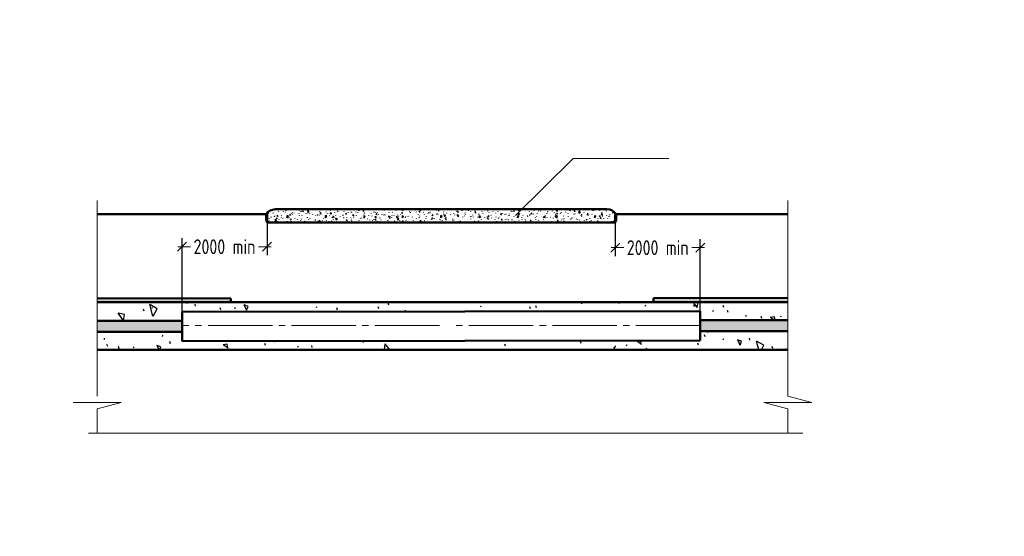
# Model space of a CAD drawing. Header units: millimetres. Extents: x 0 to 1260, y 0 to 297.
# Tile 100 of 104: x 622 to 854, y 175 to 297. Entities that reach past the tile are written whole.
import ezdxf

# ---------------------------------------------------------------- set-up
doc = ezdxf.new("R2010")
doc.units = ezdxf.units.MM
for name, pattern in [('K5LT_AXLED', [19.655006, 15.155006, -1.5, 1.5, -1.5]), ('K5LT_BASIC', [0]), ('K5LT_DASHED', [6, 4, -2]), ('K5LT_THIN', [0]), ('K5LT_THIN_INCLUDED_TO_HATCHING', [0])]:
    doc.linetypes.add(name, pattern=pattern)
doc.layers.add('Системный слой', color=7, linetype='Continuous')
doc.styles.add('KDIMTEXTSTYLE', font='GOST_AU.SHX', dxfattribs={"width": 0.96, "oblique": 15, "height": 5})
doc.dimstyles.new('KDIMSTYLE (1.00)', dxfattribs={"dimtxt": 5, "dimasz": 1, "dimexe": 2, "dimexo": 0, "dimgap": 1, "dimtad": 1, "dimtxsty": 'KDIMTEXTSTYLE', "dimsah": 1, "dimcen": 0, "dimdle": 1, "dimadec": 0, "dimazin": 0, "dimtfac": 0.667, "dimtmove": 0, "dimatfit": 3, "dimfxl": 1, "dimtvp": 1, "dimtolj": 1, "dimtzin": 0, "dimarcsym": 0})
pattern_1 = [(40, (7.66, 6.428), (-20.5692, 24.5134), [2, -30]), (130, (9.193, 7.713), (-24.5134, -20.5692), [2, -30]), (85, (7.66, 6.428), (-20.5688, 24.513), [2.828, -42.426]), (60, (9.193, 7.713), (-27.7128, 16), [2, -30]), (150, (10.192, 9.445), (-16, -27.7128), [2, -30]), (105, (9.193, 7.713), (-27.7123, 15.9997), [2.828, -42.426]), (80, (16.853, 14.141), (-26.0974, 4.6017), [1.5, -25]), (170, (17.114, 15.618), (-4.6017, -26.0974), [1.5, -25]), (125, (16.853, 14.141), (-26.09695, 4.6016), [2.121, -35.355]), (100, (-18.796, -15.771), (-15.75692, -2.77837), [1, -15]), (190, (-18.97, -14.787), (2.77837, -15.75692), [1, -15]), (145, (-18.796, -15.771), (-15.75733, -2.77844), [1.414, -21.213]), (70, (1.233, 14.088), (-15.03508, 5.47232), [1, -15]), (160, (1.575, 15.028), (-5.47232, -15.03508), [1, -15]), (115, (1.233, 14.088), (-15.03547, 5.47246), [1.414, -21.213]), (85, (0, 0), (-9.35186, 7.84492), [0.3, -10]), (65, (0, 0), (-2.418448, 6.64463), [0.3, -10]), (105, (0, 0), (-6.193075, 7.658056), [0.5, -12]), (110, (0, 0), (-7.94593, 1.36463), [0.5, -7])]
pattern_2 = [(45, (1.414, 1.414), (-4.525483, 4.525483), [0.4, -6]), (135, (1.697, 1.697), (-4.525483, -4.525483), [0.4, -6]), (90, (1.414, 1.414), (-4.525482, 4.525482), [0.565684, -8.48528]), (65, (1.697, 1.697), (-5.80037, 2.704757), [0.4, -6]), (155, (1.866, 2.0596), (-2.704757, -5.80037), [0.4, -6]), (110, (1.697, 1.697), (-5.800368, 2.704756), [0.565684, -8.48528]), (85, (3.1113, 3.1113), (-5.279832, 0.461925), [0.3, -5]), (175, (3.1374, 3.41), (-0.461925, -5.279832), [0.3, -5]), (130, (3.1113, 3.1113), (-5.279832, 0.461925), [0.424264, -7.07106]), (105, (5.7983, 5.7983), (-3.090963, -0.828221), [0.2, -3]), (195, (5.7465, 5.9915), (0.828221, -3.090963), [0.2, -3]), (150, (5.7983, 5.7983), (-3.090963, -0.828221), [0.282842, -4.24264]), (75, (2e-16, 2.8284), (-3.090963, 0.828221), [0.2, -3]), (165, (0.0518, 3.0216), (-0.828221, -3.090963), [0.2, -3]), (120, (2e-16, 2.8284), (-3.090963, 0.828221), [0.282842, -4.24264]), (90, (0, 0), (-2, 1.4), [0.06, -2]), (70, (0, 0), (-0.5976725, 1.2817128), [0.06, -2]), (110, (0, 0), (-1.3673904, 1.4178306), [0.1, -2.4]), (115, (0, 0), (-1.6069255, 0.1333807), [0.1, -1.4])]

# ---------------------------------------------------------------- blocks, each defined once
blk = doc.blocks.new('KDIMARROW_03')
at = {"layer": 'Системный слой', "color": 0, "linetype": 'K5LT_THIN', "lineweight": 18}
for p, q in [((-1.06, -1.06), (1.06, 1.06)), ((0, 0), (-1, 0)), ((0, 0), (2, 0))]:
    blk.add_line(p, q, dxfattribs=at)

msp = doc.modelspace()

# ---------------------------------------------------------------- hatches: boundary and pattern name
at = {"layer": 'Системный слой'}
h = msp.add_hatch(dxfattribs=at)
h.set_pattern_fill('Песок', angle=45, style=0, pattern_type=0)
h.set_pattern_definition(pattern_2)
h.paths.add_polyline_path([(726.60773, 249.20844), (727.9338, 252.3649), (682.02527, 252.3649), (680.02527, 251.20844), (680.02527, 249.20844)])
h = msp.add_hatch(dxfattribs=at)
h.set_pattern_fill('Песок', angle=45, style=0, pattern_type=0)
h.set_pattern_definition(pattern_2)
h.paths.add_polyline_path([(762.02527, 249.20844), (762.02527, 251.20844), (760.02527, 252.3649), (726.60773, 252.3649), (726.60773, 249.20844)])
at = {"layer": 'Системный слой', "true_color": 0xff6820}
for points in [[(671.50276, 231.33094), (640.01776, 231.35625), (640.01776, 230.43848), (671.50276, 230.43848)], [(802.65786, 230.43848), (802.65786, 231.43805), (771.01289, 231.41222), (771.01289, 230.51976)]]:
    msp.add_hatch(color=30, dxfattribs=at).paths.add_polyline_path(points)
at = {"layer": 'Системный слой'}
h = msp.add_hatch(dxfattribs=at)
h.set_pattern_fill('Песок', angle=40, style=0, pattern_type=0)
h.set_pattern_definition(pattern_1)
h.paths.add_polyline_path([(640.01776, 219.24302), (714.1005, 219.24302), (714.1005, 221.32715), (660.02527, 221.24042), (660.02527, 223.42383), (640.01776, 223.42383)])
h.paths.add_polyline_path([(671.50276, 230.43848), (640.01776, 230.43848), (640.01776, 226.05497), (660.02527, 226.05497), (660.02527, 228.13763), (714.1005, 228.22437), (714.1005, 230.43848)])
h = msp.add_hatch(dxfattribs=at)
h.set_pattern_fill('Песок', angle=40, style=0, pattern_type=0)
h.set_pattern_definition(pattern_1)
h.paths.add_polyline_path([(739.89978, 219.24302), (802.65786, 219.24302), (802.65786, 223.60086), (782.02527, 223.60086), (782.02527, 221.4361), (726.60773, 221.34721), (726.60773, 219.24302)])
h.paths.add_polyline_path([(802.65786, 230.43848), (726.60773, 230.43848), (726.60773, 228.24443), (782.02527, 228.33332), (782.02527, 226.232), (802.65786, 226.232)])
h = msp.add_hatch(color=7, dxfattribs=at)
h.paths.add_polyline_path([(660.02527, 226.05497), (640.01776, 226.05497), (640.01776, 223.42383), (660.02527, 223.42383)])
h.paths.add_polyline_path([(782.02527, 223.60086), (802.65786, 223.60086), (802.65786, 226.232), (782.02527, 226.232)])

# ---------------------------------------------------------------- linework, layer by layer
at = {"layer": 'Системный слой', "color": 7, "linetype": 'K5LT_THIN', "lineweight": 18}
for p, q in [((752.13025, 264.29457), (738.5302, 250.88416)), ((752.13025, 264.29457), (774.60638, 264.29457)), ((637.98353, 199.57669), (726.60773, 199.57669)), ((726.60773, 199.57669), (806.21746, 199.57669))]:
    msp.add_line(p, q, dxfattribs=at)
at = {"layer": 'Системный слой', "color": 7, "linetype": 'K5LT_THIN_INCLUDED_TO_HATCHING', "lineweight": 18}
for p, q in [((640.01776, 208.29092), (640.01776, 254.42138)), ((802.65786, 208.29092), (802.65786, 254.42138)), ((645.65523, 206.79721), (634.38029, 206.79721)), ((640.01776, 205.30351), (645.65523, 206.79721)), ((802.65786, 205.30351), (797.02039, 206.79721)), ((797.02039, 206.79721), (806.65939, 206.79721)), ((808.29533, 206.79721), (798.65633, 206.79721)), ((802.65786, 208.29092), (808.29533, 206.79721)), ((640.01776, 199.57669), (640.01776, 205.30351)), ((802.65786, 199.57669), (802.65786, 205.30351))]:
    msp.add_line(p, q, dxfattribs=at)
at = {"layer": 'Системный слой', "color": 7, "linetype": 'K5LT_BASIC', "lineweight": 50}
for p, q in [((680.02527, 251.20844), (640.01776, 251.20844)), ((680.02527, 251.20844), (680.02527, 249.20844)), ((682.02527, 252.3649), (714.1005, 252.3649)), ((714.1005, 252.3649), (727.1005, 252.3649)), ((726.60773, 252.3649), (760.02527, 252.3649)), ((762.02527, 249.20844), (762.02527, 251.20844)), ((802.65786, 251.20844), (762.02527, 251.20844)), ((680.02527, 249.20844), (714.1005, 249.20844)), ((714.1005, 249.20844), (727.37485, 249.20844)), ((726.60773, 249.20844), (762.02527, 249.20844)), ((640.01776, 231.35625), (671.50276, 231.33094)), ((714.1005, 230.43848), (640.01776, 230.43848)), ((671.50276, 231.33094), (671.50276, 230.43848)), ((714.1005, 230.43848), (729.47872, 230.43848)), ((802.65786, 230.43848), (726.60773, 230.43848)), ((771.01289, 231.41222), (802.65786, 231.43805)), ((771.01289, 231.41222), (771.01289, 230.51976)), ((726.60773, 228.24443), (660.02527, 228.13763)), ((660.02527, 221.24042), (660.02527, 228.13763)), ((782.02527, 228.33332), (726.60773, 228.24443)), ((782.02527, 221.4361), (782.02527, 228.33332)), ((640.01776, 226.05497), (660.02527, 226.05497)), ((802.65786, 226.232), (782.02527, 226.232)), ((660.02527, 223.42383), (640.01776, 223.42383)), ((782.02527, 223.60086), (802.65786, 223.60086)), ((660.02527, 221.24042), (726.60773, 221.34721)), ((726.60773, 221.34721), (782.02527, 221.4361)), ((726.60773, 219.24302), (640.01776, 219.24302)), ((802.65786, 219.24302), (726.60773, 219.24302))]:
    msp.add_line(p, q, dxfattribs=at)
at = {"layer": 'Системный слой', "color": 7, "linetype": 'K5LT_DASHED', "lineweight": 18}
msp.add_line((680.02527, 251.20844), (680.02527, 249.20844), dxfattribs=at)
at = {"layer": 'Системный слой', "color": 7, "linetype": 'K5LT_AXLED', "lineweight": 18}
for p, q in [((720.6005, 224.91475), (660.02527, 224.91475)), ((782.02527, 224.91475), (723.23687, 224.91475))]:
    msp.add_line(p, q, dxfattribs=at)
at = {"layer": 'Системный слой', "color": 7, "linetype": 'K5LT_BASIC', "lineweight": 50}
for points in [[(682.02527, 252.3649), (681.01718, 252.23468), (680.35051, 251.89519), (680.02527, 251.34641), (679.71546, 250.82366), (679.71546, 250.111), (680.02527, 249.20844)], [(760.02527, 252.3649), (761.02836, 252.25097), (761.69503, 251.92659), (762.02527, 251.39178), (762.34946, 250.86678), (762.34946, 250.139), (762.02527, 249.20844)]]:
    msp.add_open_spline(points, degree=3, knots=[0, 0, 0, 0, 1, 1, 1, 2, 2, 2, 2], dxfattribs=at)

# ---------------------------------------------------------------- dimensions: what is measured, and where the dimension line sits
at = {"layer": 'Системный слой', "color": 7}
for base, p1, p2, location in [((660.02527, 243.50426), (680.02527, 251.20844), (660.02527, 221.24042), (670.02527, 243.50426)), ((762.02527, 243.28302), (782.02527, 228.33332), (762.02527, 249.20844), (772.02527, 243.28302))]:
    msp.add_linear_dim(base=base, p1=p1, p2=p2, location=location, text='\\H3.5;\\W0.965;\\Q0;\\H3.5;\\W0.965;\\Q0;\\Q0;2000\\H3.5;\\W0.965;\\Q0;\\Q0; min', dimstyle='KDIMSTYLE (1.00)', override={"dimexo": 0, "dimblk1": 'KDIMARROW_03', "dimblk2": 'KDIMARROW_03', "dimse1": 0, "dimse2": 0, "dimclrt": 7, "dimtolj": 1}, dxfattribs=at).render()

doc.saveas('drawing.dxf')
